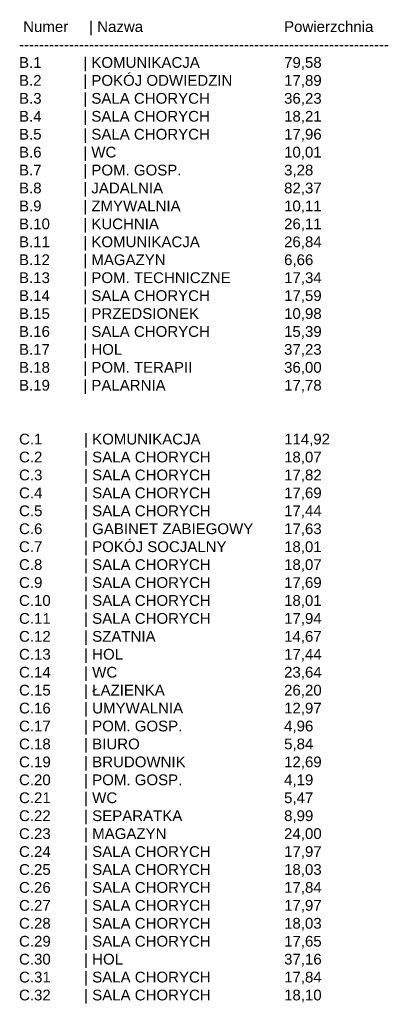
# Model space of a CAD drawing. Header units: millimetres. Extents: x 12683 to 90307, y 30842 to 62253.
# Tile 126 of 152: x 54323 to 54944, y 50909 to 52556. Entities that reach past the tile are written whole.
import ezdxf

# ---------------------------------------------------------------- set-up
doc = ezdxf.new("R2010")
doc.units = ezdxf.units.MM
doc.header["$LTSCALE"] = 0.6
doc.layers.add('zzz_podklady_opisy', color=252, linetype='Continuous', lineweight=15)
doc.styles.add('GENERATED_STYLE_1', font='ARIAL.TTF')

msp = doc.modelspace()

# ---------------------------------------------------------------- texts
at = {"layer": 'zzz_podklady_opisy', "char_height": 18, "attachment_point": 1, "style": 'GENERATED_STYLE_1'}
for s, insert in [(' Numer     | Nazwa                  \\P------------------------------------------------------\\PB.1          | KOMUNIKACJA               \\PB.2          | POKÓJ ODWIEDZIN     \\PB.3          | SALA CHORYCH         \\PB.4          | SALA CHORYCH            \\PB.5          | SALA CHORYCH             \\PB.6          | WC                            \\PB.7          | POM. GOSP.                 \\PB.8          | JADALNIA                    \\PB.9          | ZMYWALNIA                 \\PB.10        | KUCHNIA                    \\PB.11        | KOMUNIKACJA                \\PB.12        | MAGAZYN               \\PB.13        | POM. TECHNICZNE          \\PB.14        | SALA CHORYCH               \\PB.15        | PRZEDSIONEK                \\PB.16        | SALA CHORYCH             \\PB.17        | HOL                             \\PB.18        | POM. TERAPII              \\PB.19        | PALARNIA                 \\P\\P\\PC.1          | KOMUNIKACJA                \\PC.2          | SALA CHORYCH                  \\PC.3          | SALA CHORYCH                \\PC.4          | SALA CHORYCH                 \\PC.5          | SALA CHORYCH                   \\PC.6          | GABINET ZABIEGOWY              \\PC.7          | POKÓJ SOCJALNY                 \\PC.8          | SALA CHORYCH                  \\PC.9          | SALA CHORYCH                 \\PC.10        | SALA CHORYCH                \\PC.11        | SALA CHORYCH                  \\PC.12        | SZATNIA                      \\PC.13        | HOL                           \\PC.14        | WC                             \\PC.15        | ŁAZIENKA                    \\PC.16        | UMYWALNIA                      \\PC.17        | POM. GOSP.                    \\PC.18        | BIURO                          \\PC.19        | BRUDOWNIK                   \\PC.20        | POM. GOSP.                   \\PC.21        | WC                          \\PC.22        | SEPARATKA                       \\PC.23        | MAGAZYN                        \\PC.24        | SALA CHORYCH              \\PC.25        | SALA CHORYCH               \\PC.26        | SALA CHORYCH                \\PC.27        | SALA CHORYCH                   \\PC.28        | SALA CHORYCH                 \\PC.29        | SALA CHORYCH                \\PC.30        | HOL                             \\PC.31        | SALA CHORYCH                   \\PC.32        | SALA CHORYCH                 \\P\\P', (54322.2, 52553.4)), ('Powierzchnia \\P---------------------\\P79,58\\P17,89\\P36,23\\P18,21\\P17,96\\P10,01\\P3,28\\P82,37\\P10,11\\P26,11\\P26,84\\P6,66\\P17,34\\P17,59\\P10,98\\P15,39\\P37,23\\P36,00\\P17,78\\P\\P\\P114,92\\P18,07\\P17,82\\P17,69\\P17,44\\P17,63\\P18,01\\P18,07\\P17,69\\P18,01\\P17,94\\P14,67\\P17,44\\P23,64\\P26,20\\P12,97\\P4,96\\P5,84\\P12,69\\P4,19\\P5,47\\P8,99\\P24,00\\P17,97\\P18,03\\P17,84\\P17,97\\P18,03\\P17,65\\P37,16\\P17,84\\P18,10\\P\\P', (54766, 52553.4))]:
    msp.add_mtext(s, dxfattribs=dict(at, insert=insert))

doc.saveas('drawing.dxf')
